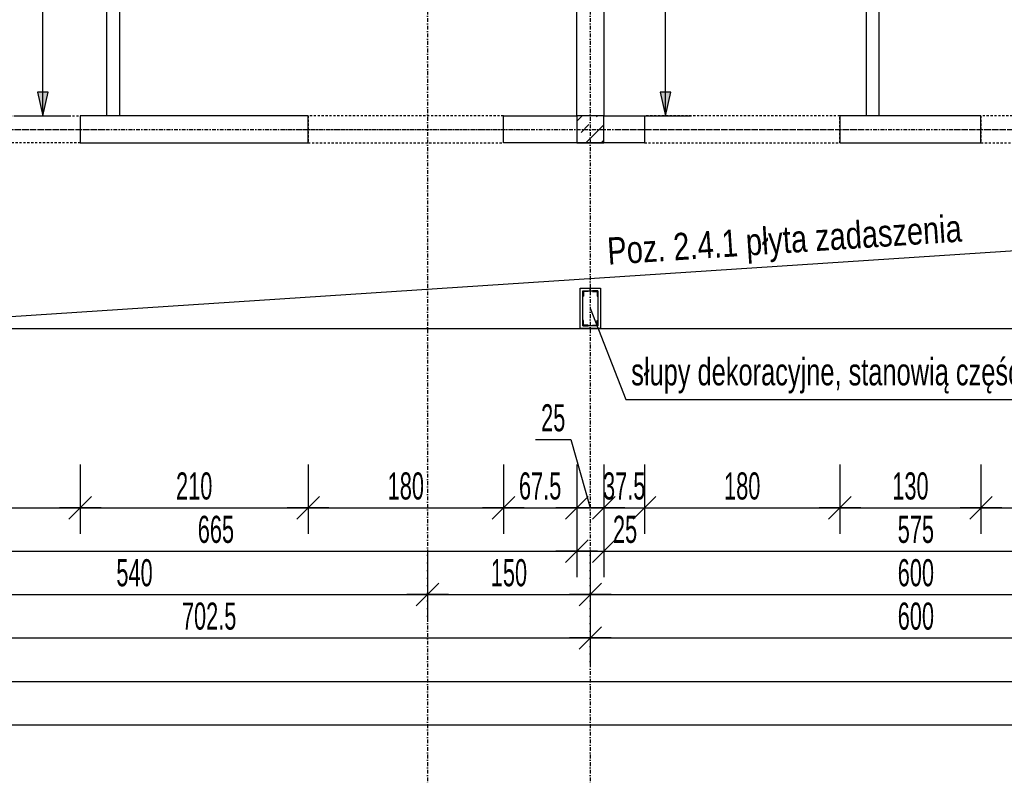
# Model space of a CAD drawing. Header units: millimetres. Extents: x 7622 to 25843, y -22705 to -15125.
# Tile 3 of 45: x 8289 to 9197, y -18249 to -17553. Entities that reach past the tile are written whole.
import ezdxf

# ---------------------------------------------------------------- set-up
doc = ezdxf.new("R2010")
doc.units = ezdxf.units.MM
doc.header["$LTSCALE"] = 10
doc.linetypes.add('MO', pattern=[0.7, 0.35, -0.17, 0.01, -0.17])
doc.linetypes.add('MP', pattern=[0.36, 0.2, -0.16])
for name, color, linetype in [('BA_prg', 3, 'Continuous'), ('BA_szr', 1, 'Continuous'), ('BA_txs', 2, 'Continuous'), ('BA_wym', 1, 'Continuous'), ('BD_lpm', 1, 'MP'), ('BD_osm', 1, 'MO'), ('BD_wic', 1, 'Continuous'), ('BD_wig', 3, 'Continuous'), ('BZ_odn', 1, 'Continuous'), ('BZ_txs', 2, 'Continuous')]:
    doc.layers.add(name, color=color, linetype=linetype)
doc.styles.add('BIKTS', font='bikromsw.shx', dxfattribs={"width": 0.8})
doc.styles.add('BIKWYM', font='bikromsw.shx', dxfattribs={"width": 0.6})
doc.dimstyles.new('BA_KR_100_cm', dxfattribs={"dimtxt": 25, "dimasz": 1.666667, "dimexe": 24, "dimexo": 0, "dimgap": 0, "dimtad": 0, "dimdec": 1, "dimrnd": 0.5, "dimzin": 9, "dimdsep": 46, "dimtxsty": 'BIKWYM', "dimblk": 'WYM-KR', "dimcen": 0, "dimdle": 20, "dimclrd": 256, "dimclre": 256, "dimclrt": 2, "dimadec": 0, "dimazin": 0, "dimtfac": 0.033333, "dimtdec": 1, "dimtmove": 0, "dimatfit": 3, "dimldrblk": 'WYM-KR', "dimfxl": 25, "dimfxlon": 1, "dimtvp": 0.8, "dimtolj": 1, "dimarcsym": 0})
doc.dimstyles.new('BZ_ST_100_cm', dxfattribs={"dimtxt": 25, "dimasz": 1.666667, "dimexe": 24, "dimexo": 0, "dimgap": 0, "dimtad": 0, "dimdec": 1, "dimrnd": 0.5, "dimdsep": 46, "dimtxsty": 'BIKWYM', "dimblk": 'WYM-ST', "dimcen": 0, "dimdle": 20, "dimclrd": 256, "dimclre": 256, "dimclrt": 7, "dimadec": 0, "dimazin": 0, "dimtfac": 0.033333, "dimtdec": 1, "dimtix": 1, "dimtmove": 2, "dimatfit": 3, "dimldrblk": 'WYM-ST', "dimfxl": 25, "dimfxlon": 1, "dimtvp": 0.8, "dimtolj": 1, "dimtzin": 0, "dimarcsym": 0})

# ---------------------------------------------------------------- blocks, each defined once
blk = doc.blocks.new('WYM-ST')
blk.add_hatch(color=256).paths.add_polyline_path([(-13, 2.88), (0, 0), (-13, -2.88)])
blk.add_lwpolyline([(0, 0), (-13, 2.88), (-13, -2.88), (0, 0)])
blk = doc.blocks.new('WYM-KR')
at = {"color": 7, "linetype": 'ByBlock'}
blk.add_line((6.24, 6.24), (-6.24, -6.24), dxfattribs=at)
at = {"linetype": 'ByBlock'}
blk.add_line((11.52, 0), (-11.52, 0), dxfattribs=at)
blk = doc.blocks.new('*D72')
at = {"layer": 'BA_wym', "lineweight": -2}
for p, q in [((8165.21, -17962.76), (8165.21, -18026.76)), ((8345.21, -17962.76), (8345.21, -18026.76)), ((8166.88, -18002.76), (8343.54, -18002.76))]:
    blk.add_line(p, q, dxfattribs=at)
at = {"layer": 'Defpoints', "color": 0}
for p in [(8165.21, -17666.31), (8345.21, -17666.31), (8345.21, -18002.76)]:
    blk.add_point(p, dxfattribs=at)
at = {"layer": 'BA_wym', "lineweight": -2, "xscale": 1.666666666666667, "yscale": 1.666666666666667, "zscale": 1.666666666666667, "rotation": 180}
blk.add_blockref('WYM-KR', (8165.21, -18002.76), dxfattribs=at)
at = {"layer": 'BA_wym', "lineweight": -2, "xscale": 1.666666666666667, "yscale": 1.666666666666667, "zscale": 1.666666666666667}
blk.add_blockref('WYM-KR', (8345.21, -18002.76), dxfattribs=at)
at = {"layer": 'BA_wym', "color": 2, "insert": (8255.21, -17982.76), "char_height": 25, "attachment_point": 5, "style": 'BIKWYM'}
blk.add_mtext('\\A1;180', dxfattribs=at)
blk = doc.blocks.new('*D73')
at = {"layer": 'BA_wym', "lineweight": -2}
for p, q in [((8345.21, -17962.76), (8345.21, -18026.76)), ((8555.21, -17962.76), (8555.21, -18026.76)), ((8346.88, -18002.76), (8553.54, -18002.76))]:
    blk.add_line(p, q, dxfattribs=at)
at = {"layer": 'Defpoints', "color": 0}
for p in [(8345.21, -17666.31), (8555.21, -17666.31), (8555.21, -18002.76)]:
    blk.add_point(p, dxfattribs=at)
at = {"layer": 'BA_wym', "lineweight": -2, "xscale": 1.666666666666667, "yscale": 1.666666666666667, "zscale": 1.666666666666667, "rotation": 180}
blk.add_blockref('WYM-KR', (8345.21, -18002.76), dxfattribs=at)
at = {"layer": 'BA_wym', "lineweight": -2, "xscale": 1.666666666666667, "yscale": 1.666666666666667, "zscale": 1.666666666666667}
blk.add_blockref('WYM-KR', (8555.21, -18002.76), dxfattribs=at)
at = {"layer": 'BA_wym', "color": 2, "insert": (8450.21, -17982.76), "char_height": 25, "attachment_point": 5, "style": 'BIKWYM'}
blk.add_mtext('\\A1;210', dxfattribs=at)
blk = doc.blocks.new('*D74')
at = {"layer": 'BA_wym', "lineweight": -2}
for p, q in [((8555.21, -17962.76), (8555.21, -18026.76)), ((8735.21, -17962.76), (8735.21, -18026.76)), ((8556.88, -18002.76), (8733.54, -18002.76))]:
    blk.add_line(p, q, dxfattribs=at)
at = {"layer": 'Defpoints', "color": 0}
for p in [(8555.21, -17666.31), (8735.21, -17666.31), (8735.21, -18002.76)]:
    blk.add_point(p, dxfattribs=at)
at = {"layer": 'BA_wym', "lineweight": -2, "xscale": 1.666666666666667, "yscale": 1.666666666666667, "zscale": 1.666666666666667, "rotation": 180}
blk.add_blockref('WYM-KR', (8555.21, -18002.76), dxfattribs=at)
at = {"layer": 'BA_wym', "lineweight": -2, "xscale": 1.666666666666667, "yscale": 1.666666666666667, "zscale": 1.666666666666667}
blk.add_blockref('WYM-KR', (8735.21, -18002.76), dxfattribs=at)
at = {"layer": 'BA_wym', "color": 2, "insert": (8645.21, -17982.76), "char_height": 25, "attachment_point": 5, "style": 'BIKWYM'}
blk.add_mtext('\\A1;180', dxfattribs=at)
blk = doc.blocks.new('*D75')
at = {"layer": 'BA_wym', "lineweight": -2}
for p, q in [((8735.21, -17962.76), (8735.21, -18026.76)), ((8802.71, -17962.76), (8802.71, -18026.76)), ((8736.88, -18002.76), (8801.04, -18002.76))]:
    blk.add_line(p, q, dxfattribs=at)
at = {"layer": 'Defpoints', "color": 0}
for p in [(8735.21, -17666.31), (8802.71, -17666.31), (8802.71, -18002.76)]:
    blk.add_point(p, dxfattribs=at)
at = {"layer": 'BA_wym', "lineweight": -2, "xscale": 1.666666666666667, "yscale": 1.666666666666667, "zscale": 1.666666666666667, "rotation": 180}
blk.add_blockref('WYM-KR', (8735.21, -18002.76), dxfattribs=at)
at = {"layer": 'BA_wym', "lineweight": -2, "xscale": 1.666666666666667, "yscale": 1.666666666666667, "zscale": 1.666666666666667}
blk.add_blockref('WYM-KR', (8802.71, -18002.76), dxfattribs=at)
at = {"layer": 'BA_wym', "color": 2, "insert": (8768.96, -17982.76), "char_height": 25, "attachment_point": 5, "style": 'BIKWYM'}
blk.add_mtext('\\A1;67.5', dxfattribs=at)
blk = doc.blocks.new('*D76')
at = {"layer": 'BA_wym', "lineweight": -2}
for p, q in [((8764.81, -17939.91), (8797.2, -17939.91)), ((8797.2, -17939.91), (8815.21, -18002.76)), ((8802.71, -17962.76), (8802.71, -18026.76)), ((8827.71, -17962.76), (8827.71, -18026.76)), ((8801.04, -18002.76), (8799.37, -18002.76)), ((8802.71, -18002.76), (8827.71, -18002.76)), ((8829.37, -18002.76), (8831.04, -18002.76))]:
    blk.add_line(p, q, dxfattribs=at)
at = {"layer": 'Defpoints', "color": 0}
for p in [(8802.71, -17666.31), (8827.71, -17666.31), (8827.71, -18002.76)]:
    blk.add_point(p, dxfattribs=at)
at = {"layer": 'BA_wym', "lineweight": -2, "xscale": 1.666666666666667, "yscale": 1.666666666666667, "zscale": 1.666666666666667}
blk.add_blockref('WYM-KR', (8802.71, -18002.76), dxfattribs=at)
at = {"layer": 'BA_wym', "lineweight": -2, "xscale": 1.666666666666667, "yscale": 1.666666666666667, "zscale": 1.666666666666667, "rotation": 180}
blk.add_blockref('WYM-KR', (8827.71, -18002.76), dxfattribs=at)
at = {"layer": 'BA_wym', "color": 2, "insert": (8781.01, -17919.91), "char_height": 25, "attachment_point": 5, "style": 'BIKWYM'}
blk.add_mtext('\\A1;25', dxfattribs=at)
blk = doc.blocks.new('*D77')
at = {"layer": 'BA_wym', "lineweight": -2}
for p, q in [((8827.71, -17962.76), (8827.71, -18026.76)), ((8865.2, -17962.76), (8865.2, -18026.76)), ((8826.04, -18002.76), (8824.37, -18002.76)), ((8827.71, -18002.76), (8865.2, -18002.76)), ((8866.87, -18002.76), (8868.53, -18002.76))]:
    blk.add_line(p, q, dxfattribs=at)
at = {"layer": 'Defpoints', "color": 0}
for p in [(8827.71, -17666.31), (8865.2, -17666.31), (8865.2, -18002.76)]:
    blk.add_point(p, dxfattribs=at)
at = {"layer": 'BA_wym', "lineweight": -2, "xscale": 1.666666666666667, "yscale": 1.666666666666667, "zscale": 1.666666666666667}
blk.add_blockref('WYM-KR', (8827.71, -18002.76), dxfattribs=at)
at = {"layer": 'BA_wym', "lineweight": -2, "xscale": 1.666666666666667, "yscale": 1.666666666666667, "zscale": 1.666666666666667, "rotation": 180}
blk.add_blockref('WYM-KR', (8865.2, -18002.76), dxfattribs=at)
at = {"layer": 'BA_wym', "color": 2, "insert": (8846.45, -17982.76), "char_height": 25, "attachment_point": 5, "style": 'BIKWYM'}
blk.add_mtext('\\A1;37.5', dxfattribs=at)
blk = doc.blocks.new('*D78')
at = {"layer": 'BA_wym', "lineweight": -2}
for p, q in [((8865.2, -17962.76), (8865.2, -18026.76)), ((9045.2, -17962.76), (9045.2, -18026.76)), ((8866.87, -18002.76), (9043.53, -18002.76))]:
    blk.add_line(p, q, dxfattribs=at)
at = {"layer": 'Defpoints', "color": 0}
for p in [(8865.2, -17666.31), (9045.2, -17666.31), (9045.2, -18002.76)]:
    blk.add_point(p, dxfattribs=at)
at = {"layer": 'BA_wym', "lineweight": -2, "xscale": 1.666666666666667, "yscale": 1.666666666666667, "zscale": 1.666666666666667, "rotation": 180}
blk.add_blockref('WYM-KR', (8865.2, -18002.76), dxfattribs=at)
at = {"layer": 'BA_wym', "lineweight": -2, "xscale": 1.666666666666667, "yscale": 1.666666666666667, "zscale": 1.666666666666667}
blk.add_blockref('WYM-KR', (9045.2, -18002.76), dxfattribs=at)
at = {"layer": 'BA_wym', "color": 2, "insert": (8955.2, -17982.76), "char_height": 25, "attachment_point": 5, "style": 'BIKWYM'}
blk.add_mtext('\\A1;180', dxfattribs=at)
blk = doc.blocks.new('*D79')
at = {"layer": 'BA_wym', "lineweight": -2}
for p, q in [((9045.2, -17962.76), (9045.2, -18026.76)), ((9175.21, -17962.76), (9175.21, -18026.76)), ((9046.87, -18002.76), (9173.54, -18002.76))]:
    blk.add_line(p, q, dxfattribs=at)
at = {"layer": 'Defpoints', "color": 0}
for p in [(9045.2, -17666.31), (9175.21, -17666.31), (9175.21, -18002.76)]:
    blk.add_point(p, dxfattribs=at)
at = {"layer": 'BA_wym', "lineweight": -2, "xscale": 1.666666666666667, "yscale": 1.666666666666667, "zscale": 1.666666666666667, "rotation": 180}
blk.add_blockref('WYM-KR', (9045.2, -18002.76), dxfattribs=at)
at = {"layer": 'BA_wym', "lineweight": -2, "xscale": 1.666666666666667, "yscale": 1.666666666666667, "zscale": 1.666666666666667}
blk.add_blockref('WYM-KR', (9175.21, -18002.76), dxfattribs=at)
at = {"layer": 'BA_wym', "color": 2, "insert": (9110.2, -17982.76), "char_height": 25, "attachment_point": 5, "style": 'BIKWYM'}
blk.add_mtext('\\A1;130', dxfattribs=at)
blk = doc.blocks.new('*D80')
at = {"layer": 'BA_wym', "lineweight": -2}
for p, q in [((9175.21, -17962.76), (9175.21, -18026.76)), ((9355.21, -17962.76), (9355.21, -18026.76)), ((9176.87, -18002.76), (9353.54, -18002.76))]:
    blk.add_line(p, q, dxfattribs=at)
at = {"layer": 'Defpoints', "color": 0}
for p in [(9175.21, -17666.31), (9355.21, -17666.31), (9355.21, -18002.76)]:
    blk.add_point(p, dxfattribs=at)
at = {"layer": 'BA_wym', "lineweight": -2, "xscale": 1.666666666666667, "yscale": 1.666666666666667, "zscale": 1.666666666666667, "rotation": 180}
blk.add_blockref('WYM-KR', (9175.21, -18002.76), dxfattribs=at)
at = {"layer": 'BA_wym', "lineweight": -2, "xscale": 1.666666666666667, "yscale": 1.666666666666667, "zscale": 1.666666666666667}
blk.add_blockref('WYM-KR', (9355.21, -18002.76), dxfattribs=at)
at = {"layer": 'BA_wym', "color": 2, "insert": (9265.21, -17982.76), "char_height": 25, "attachment_point": 5, "style": 'BIKWYM'}
blk.add_mtext('\\A1;180', dxfattribs=at)
blk = doc.blocks.new('*D94')
at = {"layer": 'BA_wym', "lineweight": -2}
for p, q in [((8137.71, -18002.76), (8137.71, -18066.76)), ((8802.71, -18002.76), (8802.71, -18066.76)), ((8139.37, -18042.76), (8801.04, -18042.76))]:
    blk.add_line(p, q, dxfattribs=at)
at = {"layer": 'Defpoints', "color": 0}
for p in [(8802.71, -17641.31), (8137.71, -17837.31), (8802.71, -18042.76)]:
    blk.add_point(p, dxfattribs=at)
at = {"layer": 'BA_wym', "lineweight": -2, "xscale": 1.666666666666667, "yscale": 1.666666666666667, "zscale": 1.666666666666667, "rotation": 180}
blk.add_blockref('WYM-KR', (8137.71, -18042.76), dxfattribs=at)
at = {"layer": 'BA_wym', "lineweight": -2, "xscale": 1.666666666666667, "yscale": 1.666666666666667, "zscale": 1.666666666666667}
blk.add_blockref('WYM-KR', (8802.71, -18042.76), dxfattribs=at)
at = {"layer": 'BA_wym', "color": 2, "insert": (8470.21, -18022.76), "char_height": 25, "attachment_point": 5, "style": 'BIKWYM'}
blk.add_mtext('\\A1;665', dxfattribs=at)
blk = doc.blocks.new('*D95')
at = {"layer": 'BA_wym', "lineweight": -2}
for p, q in [((8802.71, -18002.76), (8802.71, -18066.76)), ((8827.71, -18002.76), (8827.71, -18066.76)), ((8801.04, -18042.76), (8799.37, -18042.76)), ((8802.71, -18042.76), (8827.71, -18042.76)), ((8829.37, -18042.76), (8863.42, -18042.76))]:
    blk.add_line(p, q, dxfattribs=at)
at = {"layer": 'Defpoints', "color": 0}
for p in [(8802.71, -17641.31), (8827.71, -17641.31), (8827.71, -18042.76)]:
    blk.add_point(p, dxfattribs=at)
at = {"layer": 'BA_wym', "lineweight": -2, "xscale": 1.666666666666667, "yscale": 1.666666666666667, "zscale": 1.666666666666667}
blk.add_blockref('WYM-KR', (8802.71, -18042.76), dxfattribs=at)
at = {"layer": 'BA_wym', "lineweight": -2, "xscale": 1.666666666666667, "yscale": 1.666666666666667, "zscale": 1.666666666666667, "rotation": 180}
blk.add_blockref('WYM-KR', (8827.71, -18042.76), dxfattribs=at)
at = {"layer": 'BA_wym', "color": 2, "insert": (8847.23, -18022.76), "char_height": 25, "attachment_point": 5, "style": 'BIKWYM'}
blk.add_mtext('\\A1;25', dxfattribs=at)
blk = doc.blocks.new('*D96')
at = {"layer": 'BA_wym', "lineweight": -2}
for p, q in [((8827.71, -18002.76), (8827.71, -18066.76)), ((9402.71, -18002.76), (9402.71, -18066.76)), ((8829.37, -18042.76), (9401.04, -18042.76))]:
    blk.add_line(p, q, dxfattribs=at)
at = {"layer": 'Defpoints', "color": 0}
for p in [(8827.71, -17641.31), (9402.71, -17641.31), (9402.71, -18042.76)]:
    blk.add_point(p, dxfattribs=at)
at = {"layer": 'BA_wym', "lineweight": -2, "xscale": 1.666666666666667, "yscale": 1.666666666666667, "zscale": 1.666666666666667, "rotation": 180}
blk.add_blockref('WYM-KR', (8827.71, -18042.76), dxfattribs=at)
at = {"layer": 'BA_wym', "lineweight": -2, "xscale": 1.666666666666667, "yscale": 1.666666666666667, "zscale": 1.666666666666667}
blk.add_blockref('WYM-KR', (9402.71, -18042.76), dxfattribs=at)
at = {"layer": 'BA_wym', "color": 2, "insert": (9115.21, -18022.76), "char_height": 25, "attachment_point": 5, "style": 'BIKWYM'}
blk.add_mtext('\\A1;575', dxfattribs=at)
blk = doc.blocks.new('*D103')
at = {"layer": 'BA_wym', "lineweight": -2}
for p, q in [((8125.21, -18042.76), (8125.21, -18106.76)), ((8665.21, -18042.76), (8665.21, -18106.76)), ((8126.87, -18082.76), (8663.54, -18082.76))]:
    blk.add_line(p, q, dxfattribs=at)
at = {"layer": 'Defpoints', "color": 0}
for p in [(8665.21, -17666.31), (8125.21, -17837.31), (8665.21, -18082.76)]:
    blk.add_point(p, dxfattribs=at)
at = {"layer": 'BA_wym', "lineweight": -2, "xscale": 1.666666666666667, "yscale": 1.666666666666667, "zscale": 1.666666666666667, "rotation": 180}
blk.add_blockref('WYM-KR', (8125.21, -18082.76), dxfattribs=at)
at = {"layer": 'BA_wym', "lineweight": -2, "xscale": 1.666666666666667, "yscale": 1.666666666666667, "zscale": 1.666666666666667}
blk.add_blockref('WYM-KR', (8665.21, -18082.76), dxfattribs=at)
at = {"layer": 'BA_wym', "color": 2, "insert": (8395.21, -18062.76), "char_height": 25, "attachment_point": 5, "style": 'BIKWYM'}
blk.add_mtext('\\A1;540', dxfattribs=at)
blk = doc.blocks.new('*D104')
at = {"layer": 'BA_wym', "lineweight": -2}
for p, q in [((8665.21, -18042.76), (8665.21, -18106.76)), ((8815.21, -18042.76), (8815.21, -18106.76)), ((8666.87, -18082.76), (8813.54, -18082.76))]:
    blk.add_line(p, q, dxfattribs=at)
at = {"layer": 'Defpoints', "color": 0}
for p in [(8815.21, -17560.74), (8665.21, -17666.31), (8815.21, -18082.76)]:
    blk.add_point(p, dxfattribs=at)
at = {"layer": 'BA_wym', "lineweight": -2, "xscale": 1.666666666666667, "yscale": 1.666666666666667, "zscale": 1.666666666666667, "rotation": 180}
blk.add_blockref('WYM-KR', (8665.21, -18082.76), dxfattribs=at)
at = {"layer": 'BA_wym', "lineweight": -2, "xscale": 1.666666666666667, "yscale": 1.666666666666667, "zscale": 1.666666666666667}
blk.add_blockref('WYM-KR', (8815.21, -18082.76), dxfattribs=at)
at = {"layer": 'BA_wym', "color": 2, "insert": (8740.21, -18062.76), "char_height": 25, "attachment_point": 5, "style": 'BIKWYM'}
blk.add_mtext('\\A1;150', dxfattribs=at)
blk = doc.blocks.new('*D105')
at = {"layer": 'BA_wym', "lineweight": -2}
for p, q in [((8815.21, -18042.76), (8815.21, -18106.76)), ((9415.21, -18042.76), (9415.21, -18106.76)), ((8816.87, -18082.76), (9413.54, -18082.76))]:
    blk.add_line(p, q, dxfattribs=at)
at = {"layer": 'Defpoints', "color": 0}
for p in [(8815.21, -17560.74), (9415.21, -17666.31), (9415.21, -18082.76)]:
    blk.add_point(p, dxfattribs=at)
at = {"layer": 'BA_wym', "lineweight": -2, "xscale": 1.666666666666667, "yscale": 1.666666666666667, "zscale": 1.666666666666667, "rotation": 180}
blk.add_blockref('WYM-KR', (8815.21, -18082.76), dxfattribs=at)
at = {"layer": 'BA_wym', "lineweight": -2, "xscale": 1.666666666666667, "yscale": 1.666666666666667, "zscale": 1.666666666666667}
blk.add_blockref('WYM-KR', (9415.21, -18082.76), dxfattribs=at)
at = {"layer": 'BA_wym', "color": 2, "insert": (9115.21, -18062.76), "char_height": 25, "attachment_point": 5, "style": 'BIKWYM'}
blk.add_mtext('\\A1;600', dxfattribs=at)
blk = doc.blocks.new('*D110')
at = {"layer": 'BA_wym', "lineweight": -2}
for p, q in [((8112.71, -18082.76), (8112.71, -18146.76)), ((8815.21, -18082.76), (8815.21, -18146.76)), ((8114.37, -18122.76), (8813.54, -18122.76))]:
    blk.add_line(p, q, dxfattribs=at)
at = {"layer": 'Defpoints', "color": 0}
for p in [(8815.21, -17800.31), (8112.71, -17837.31), (8815.21, -18122.76)]:
    blk.add_point(p, dxfattribs=at)
at = {"layer": 'BA_wym', "lineweight": -2, "xscale": 1.666666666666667, "yscale": 1.666666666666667, "zscale": 1.666666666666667, "rotation": 180}
blk.add_blockref('WYM-KR', (8112.71, -18122.76), dxfattribs=at)
at = {"layer": 'BA_wym', "lineweight": -2, "xscale": 1.666666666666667, "yscale": 1.666666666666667, "zscale": 1.666666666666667}
blk.add_blockref('WYM-KR', (8815.21, -18122.76), dxfattribs=at)
at = {"layer": 'BA_wym', "color": 2, "insert": (8463.96, -18102.76), "char_height": 25, "attachment_point": 5, "style": 'BIKWYM'}
blk.add_mtext('\\A1;702.5', dxfattribs=at)
blk = doc.blocks.new('*D111')
at = {"layer": 'BA_wym', "lineweight": -2}
for p, q in [((8815.21, -18082.76), (8815.21, -18146.76)), ((9415.21, -18082.76), (9415.21, -18146.76)), ((8816.87, -18122.76), (9413.54, -18122.76))]:
    blk.add_line(p, q, dxfattribs=at)
at = {"layer": 'Defpoints', "color": 0}
for p in [(9415.21, -17688.41), (8815.21, -17800.31), (9415.21, -18122.76)]:
    blk.add_point(p, dxfattribs=at)
at = {"layer": 'BA_wym', "lineweight": -2, "xscale": 1.666666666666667, "yscale": 1.666666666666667, "zscale": 1.666666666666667, "rotation": 180}
blk.add_blockref('WYM-KR', (8815.21, -18122.76), dxfattribs=at)
at = {"layer": 'BA_wym', "lineweight": -2, "xscale": 1.666666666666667, "yscale": 1.666666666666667, "zscale": 1.666666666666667}
blk.add_blockref('WYM-KR', (9415.21, -18122.76), dxfattribs=at)
at = {"layer": 'BA_wym', "color": 2, "insert": (9115.21, -18102.76), "char_height": 25, "attachment_point": 5, "style": 'BIKWYM'}
blk.add_mtext('\\A1;600', dxfattribs=at)
blk = doc.blocks.new('*D115')
at = {"layer": 'BA_wym', "lineweight": -2}
for p, q in [((8137.71, -18122.76), (8137.71, -18186.76)), ((10692.71, -18122.76), (10692.71, -18186.76)), ((8139.37, -18162.76), (10691.04, -18162.76))]:
    blk.add_line(p, q, dxfattribs=at)
at = {"layer": 'Defpoints', "color": 0}
for p in [(8137.71, -17837.31), (10692.71, -17837.31), (10692.71, -18162.76)]:
    blk.add_point(p, dxfattribs=at)
at = {"layer": 'BA_wym', "lineweight": -2, "xscale": 1.666666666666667, "yscale": 1.666666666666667, "zscale": 1.666666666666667, "rotation": 180}
blk.add_blockref('WYM-KR', (8137.71, -18162.76), dxfattribs=at)
at = {"layer": 'BA_wym', "lineweight": -2, "xscale": 1.666666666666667, "yscale": 1.666666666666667, "zscale": 1.666666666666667}
blk.add_blockref('WYM-KR', (10692.71, -18162.76), dxfattribs=at)
at = {"layer": 'BA_wym', "color": 2, "insert": (9415.21, -18142.76), "char_height": 25, "attachment_point": 5, "style": 'BIKWYM'}
blk.add_mtext('\\A1;2555', dxfattribs=at)
blk = doc.blocks.new('*D117')
at = {"layer": 'BA_wym', "lineweight": -2}
for p, q in [((8112.71, -18162.76), (8112.71, -18226.76)), ((10717.71, -18162.76), (10717.71, -18226.76)), ((8114.37, -18202.76), (10716.04, -18202.76))]:
    blk.add_line(p, q, dxfattribs=at)
at = {"layer": 'Defpoints', "color": 0}
for p in [(8112.71, -17837.31), (10717.71, -17837.31), (10717.71, -18202.76)]:
    blk.add_point(p, dxfattribs=at)
at = {"layer": 'BA_wym', "lineweight": -2, "xscale": 1.666666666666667, "yscale": 1.666666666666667, "zscale": 1.666666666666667, "rotation": 180}
blk.add_blockref('WYM-KR', (8112.71, -18202.76), dxfattribs=at)
at = {"layer": 'BA_wym', "lineweight": -2, "xscale": 1.666666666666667, "yscale": 1.666666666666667, "zscale": 1.666666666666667}
blk.add_blockref('WYM-KR', (10717.71, -18202.76), dxfattribs=at)
at = {"layer": 'BA_wym', "color": 2, "insert": (9415.21, -18182.76), "char_height": 25, "attachment_point": 5, "style": 'BIKWYM'}
blk.add_mtext('\\A1;2605', dxfattribs=at)
blk = doc.blocks.new('*D174')
at = {"layer": 'BA_wym', "lineweight": -2}
for p, q in [((8335.73, -16369.31), (8286.73, -16369.31)), ((8310.73, -17639.64), (8310.73, -16370.98)), ((8285.73, -17641.31), (8334.73, -17641.31))]:
    blk.add_line(p, q, dxfattribs=at)
at = {"layer": 'Defpoints', "color": 0}
for p in [(8310.73, -16369.31), (9028.71, -16369.31), (8137.71, -17641.31)]:
    blk.add_point(p, dxfattribs=at)
at = {"layer": 'BA_wym', "lineweight": -2, "xscale": 1.666666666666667, "yscale": 1.666666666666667, "zscale": 1.666666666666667}
for p, rotation in [((8310.73, -16369.31), 90), ((8310.73, -17641.31), 270)]:
    blk.add_blockref('WYM-ST', p, dxfattribs=dict(at, rotation=rotation))
at = {"layer": 'BA_wym', "color": 7, "insert": (8290.73, -17005.31), "char_height": 25, "attachment_point": 5, "rotation": 90, "style": 'BIKWYM'}
blk.add_mtext('\\A1;1272', dxfattribs=at)
blk = doc.blocks.new('*D201')
at = {"layer": 'BA_wym', "lineweight": -2}
for p, q in [((8859.51, -16916.31), (8908.51, -16916.31)), ((8884.51, -17639.64), (8884.51, -16917.98)), ((8859.51, -17641.31), (8908.51, -17641.31))]:
    blk.add_line(p, q, dxfattribs=at)
at = {"layer": 'Defpoints', "color": 0}
for p in [(8827.71, -16916.31), (8884.51, -16916.31), (8827.71, -17641.31)]:
    blk.add_point(p, dxfattribs=at)
at = {"layer": 'BA_wym', "lineweight": -2, "xscale": 1.666666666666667, "yscale": 1.666666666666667, "zscale": 1.666666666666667}
for p, rotation in [((8884.51, -16916.31), 90), ((8884.51, -17641.31), 270)]:
    blk.add_blockref('WYM-ST', p, dxfattribs=dict(at, rotation=rotation))
at = {"layer": 'BA_wym', "color": 7, "insert": (8864.51, -17278.81), "char_height": 25, "attachment_point": 5, "rotation": 90, "style": 'BIKWYM'}
blk.add_mtext('\\A1;725', dxfattribs=at)

msp = doc.modelspace()

# ---------------------------------------------------------------- hatches: boundary and pattern name
at = {"layer": 'BA_szr'}
h = msp.add_hatch(dxfattribs=at)
h.set_pattern_fill('BIK_ZELBET', color=256, scale=100, angle=45, pattern_type=2)
h.set_pattern_definition([(45, (-2811.071, -18710.161), (-14.142136, 14.142136), []), (45, (-2818.142, -18703.09), (-14.142136, 14.142136), [10, -10])])
h.paths.add_polyline_path([(8802.71, -17666.31), (8827.71, -17666.31), (8827.71, -17641.31), (8802.71, -17641.31)])

# ---------------------------------------------------------------- linework, layer by layer
at = {"layer": 'BA_prg', "color": 8}
for points in [[(8808.21, -17802.81), (8813.21, -17802.81), (8813.21, -17803.06, -0.414214), (8812.86, -17803.41), (8809.51, -17803.41, 0.414214), (8808.81, -17804.11), (8808.81, -17807.46, -0.414214), (8808.46, -17807.81), (8808.21, -17807.81)], [(8822.21, -17802.81), (8817.21, -17802.81), (8817.21, -17803.06, 0.414214), (8817.56, -17803.41), (8820.91, -17803.41, -0.414214), (8821.61, -17804.11), (8821.61, -17807.46, 0.414214), (8821.96, -17807.81), (8822.21, -17807.81)], [(8808.21, -17834.81), (8813.21, -17834.81), (8813.21, -17834.56, 0.414214), (8812.86, -17834.21), (8809.51, -17834.21, -0.414214), (8808.81, -17833.51), (8808.81, -17830.16, 0.414214), (8808.46, -17829.81), (8808.21, -17829.81)], [(8822.21, -17834.81), (8817.21, -17834.81), (8817.21, -17834.56, -0.414214), (8817.56, -17834.21), (8820.91, -17834.21, 0.414214), (8821.61, -17833.51), (8821.61, -17830.16, -0.414214), (8821.96, -17829.81), (8822.21, -17829.81)]]:
    msp.add_lwpolyline(points, format="xyb", close=True, dxfattribs=at)
at = {"layer": 'BD_lpm'}
for points in [[(8165.21, -17641.31), (8345.21, -17641.31), (8345.21, -17666.31), (8165.21, -17666.31)], [(8555.21, -17666.31), (8735.21, -17666.31), (8735.21, -17641.31), (8555.21, -17641.31)], [(8865.2, -17666.31), (9045.2, -17666.31), (9045.2, -17641.31), (8865.2, -17641.31)], [(9175.21, -17666.31), (9355.21, -17666.31), (9355.21, -17641.31), (9175.21, -17641.31)]]:
    msp.add_lwpolyline(points, close=True, dxfattribs=at)
at = {"layer": 'BD_osm', "color": 5}
for p, q in [((8140.21, -17653.81), (8370.21, -17653.81)), ((8530.21, -17653.81), (8760.21, -17653.81)), ((8840.2, -17653.81), (9070.2, -17653.81)), ((9150.21, -17653.81), (9380.21, -17653.81))]:
    msp.add_line(p, q, dxfattribs=at)
at = {"layer": 'BD_osm'}
for points in [[(8665.21, -15430.31), (8665.21, -18302.76)], [(8815.21, -15430.31), (8815.21, -18302.76)], [(7752.71, -17653.81), (11077.71, -17653.81)]]:
    msp.add_lwpolyline(points, dxfattribs=at)
at = {"layer": 'BD_wic', "color": 8}
for points in [[(9069.71, -17641.31), (9069.71, -17410.81), (9081.21, -17410.81), (9081.21, -17641.31)], [(8369.71, -17641.31), (8369.71, -17419.32), (8381.21, -17419.32), (8381.21, -17641.31)]]:
    msp.add_lwpolyline(points, dxfattribs=at)
at = {"layer": 'BD_wic'}
for points in [[(8112.71, -17837.31), (10717.71, -17666.31)], [(8137.71, -17837.31), (10692.71, -17837.31)]]:
    msp.add_lwpolyline(points, dxfattribs=at)
at = {"layer": 'BD_wic', "color": 8}
for points in [[(8805.71, -17800.31), (8824.71, -17800.31), (8824.71, -17837.31), (8805.71, -17837.31)], [(8822.21, -17834.81), (8808.21, -17834.81), (8808.21, -17802.81), (8822.21, -17802.81)]]:
    msp.add_lwpolyline(points, close=True, dxfattribs=at)
at = {"layer": 'BD_wig'}
msp.add_lwpolyline([(8735.21, -17666.31), (8735.21, -17641.31), (8802.71, -17641.31), (8802.71, -16916.31), (8788.71, -16916.31), (8788.71, -16891.31), (9022.2, -16891.31), (9022.2, -16916.31), (8827.71, -16916.31), (8827.71, -17641.31), (8865.2, -17641.31), (8865.2, -17666.31), (8735.21, -17666.31)], dxfattribs=at)
for points in [[(8345.21, -17666.31), (8555.21, -17666.31), (8555.21, -17641.31), (8345.21, -17641.31)], [(8802.71, -17666.31), (8827.71, -17666.31), (8827.71, -17641.31), (8802.71, -17641.31)], [(9045.2, -17666.31), (9175.21, -17666.31), (9175.21, -17641.31), (9045.2, -17641.31)]]:
    msp.add_lwpolyline(points, close=True, dxfattribs=at)

# ---------------------------------------------------------------- texts
at = {"layer": 'BA_txs', "style": 'BIKTS', "width": 0.8}
msp.add_text('Poz. 2.4.1 płyta zadaszenia', height=25, rotation=3.75568, dxfattribs=at).set_placement((8831.72, -17778.65))
at = {"layer": 'BZ_txs', "insert": (8852.89, -17864.84), "char_height": 25, "width": 1484.2954, "attachment_point": 1, "style": 'BIKTS'}
msp.add_mtext('{\\W0.7;słupy dekoracyjne, stanowią część balustrady, nie przenoszą obciążeń z wyższych kondygnacji }', dxfattribs=at)

# ---------------------------------------------------------------- dimensions: what is measured, and where the dimension line sits
at = {"layer": 'BA_wym'}
for base, p1, p2, picture, middle in [((8310.73, -16369.31), (8137.71, -17641.31), (9028.71, -16369.31), '*D174', (8290.73, -17005.31)), ((8884.51, -16916.31), (8827.71, -17641.31), (8827.71, -16916.31), '*D201', (8864.51, -17278.81))]:
    dim = msp.add_linear_dim(base=base, p1=p1, p2=p2, angle=90, dimstyle='BZ_ST_100_cm', override={"dimrnd": 1, "dimblk": 'WYM-ST'}, dxfattribs=at)
    dim.commit()
    dim.dimension.update_dxf_attribs({"geometry": picture, "text_midpoint": middle})
for base, p1, p2, override, picture, middle in [((8815.21, -18082.76), (8665.21, -17666.31), (8815.21, -17560.74), {"dimtmove": 1, "dimatfit": 1, "dimfxl": 40}, '*D104', (8740.21, -18062.76)), ((9415.21, -18082.76), (8815.21, -17560.74), (9415.21, -17666.31), {"dimtmove": 1, "dimatfit": 1, "dimfxl": 40}, '*D105', (9115.21, -18062.76)), ((8802.71, -18042.76), (8137.71, -17837.31), (8802.71, -17641.31), {"dimtmove": 1, "dimatfit": 1, "dimfxl": 40}, '*D94', (8470.21, -18022.76)), ((8827.71, -18042.76), (8802.71, -17641.31), (8827.71, -17641.31), {"dimblk": 'WYM-KR', "dimatfit": 1, "dimfxl": 40}, '*D95', (8847.23, -18022.76)), ((9402.71, -18042.76), (8827.71, -17641.31), (9402.71, -17641.31), {"dimtmove": 1, "dimatfit": 1, "dimfxl": 40}, '*D96', (9115.21, -18022.76)), ((8665.21, -18082.76), (8125.21, -17837.31), (8665.21, -17666.31), {"dimtmove": 1, "dimatfit": 1, "dimfxl": 40}, '*D103', (8395.21, -18062.76)), ((8345.21, -18002.76), (8165.21, -17666.31), (8345.21, -17666.31), {"dimtmove": 1, "dimatfit": 1, "dimfxl": 40}, '*D72', (8255.21, -17982.76)), ((8555.21, -18002.76), (8345.21, -17666.31), (8555.21, -17666.31), {"dimtmove": 1, "dimatfit": 1, "dimfxl": 40}, '*D73', (8450.21, -17982.76)), ((8735.21, -18002.76), (8555.21, -17666.31), (8735.21, -17666.31), {"dimtmove": 1, "dimatfit": 1, "dimfxl": 40}, '*D74', (8645.21, -17982.76)), ((8802.71, -18002.76), (8735.21, -17666.31), (8802.71, -17666.31), {"dimtmove": 1, "dimatfit": 1, "dimfxl": 40}, '*D75', (8768.96, -17982.76)), ((9045.2, -18002.76), (8865.2, -17666.31), (9045.2, -17666.31), {"dimtmove": 1, "dimatfit": 1, "dimfxl": 40}, '*D78', (8955.2, -17982.76)), ((9175.21, -18002.76), (9045.2, -17666.31), (9175.21, -17666.31), {"dimtmove": 1, "dimatfit": 1, "dimfxl": 40}, '*D79', (9110.2, -17982.76)), ((9355.21, -18002.76), (9175.21, -17666.31), (9355.21, -17666.31), {"dimtmove": 1, "dimatfit": 1, "dimfxl": 40}, '*D80', (9265.21, -17982.76)), ((9415.21, -18122.76), (8815.21, -17800.31), (9415.21, -17688.41), {"dimatfit": 1, "dimfxl": 40}, '*D111', (9115.21, -18102.76)), ((8815.21, -18122.76), (8112.71, -17837.31), (8815.21, -17800.31), {"dimatfit": 1, "dimfxl": 40}, '*D110', (8463.96, -18102.76)), ((10717.71, -18202.76), (8112.71, -17837.31), (10717.71, -17837.31), {"dimatfit": 1, "dimfxl": 40}, '*D117', (9415.21, -18182.76)), ((10692.71, -18162.76), (8137.71, -17837.31), (10692.71, -17837.31), {"dimtmove": 1, "dimatfit": 1, "dimfxl": 40}, '*D115', (9415.21, -18142.76))]:
    dim = msp.add_linear_dim(base=base, p1=p1, p2=p2, dimstyle='BA_KR_100_cm', override=override, dxfattribs=at)
    dim.commit()
    dim.dimension.update_dxf_attribs({"geometry": picture, "text_midpoint": middle})
for base, p1, p2, override, picture, middle in [((8827.71, -18002.76), (8802.71, -17666.31), (8827.71, -17666.31), {"dimtmove": 1, "dimatfit": 1, "dimfxl": 40}, '*D76', (8797.2, -17939.91)), ((8865.2, -18002.76), (8827.71, -17666.31), (8865.2, -17666.31), {"dimblk": 'WYM-KR', "dimatfit": 1, "dimfxl": 40}, '*D77', (8846.45, -18002.76))]:
    dim = msp.add_linear_dim(base=base, p1=p1, p2=p2, dimstyle='BA_KR_100_cm', override=override, dxfattribs=at)
    dim.commit()
    dim.dimension.update_dxf_attribs({"geometry": picture, "text_midpoint": middle, "dimtype": 160})

# ---------------------------------------------------------------- leaders
at = {"layer": 'BZ_odn', "has_arrowhead": 0}
msp.add_leader([(8815.21, -17818.81), (8848.02, -17902.76), (10155.55, -17902.76)], dimstyle='BZ_ST_100_cm', dxfattribs=at)

doc.saveas('drawing.dxf')
